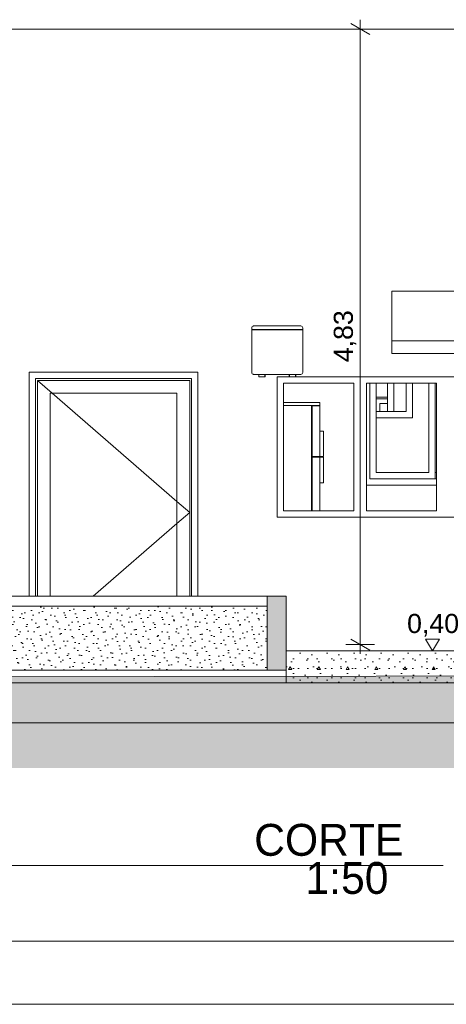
# Model space of a CAD drawing. Header units: millimetres. Extents: x 0 to 1357, y -1 to 841.
# Tile 6 of 43: x 221 to 288, y 0 to 155. Entities that reach past the tile are written whole.
import ezdxf
from ezdxf.enums import TextEntityAlignment as Align
from ezdxf.xclip import XClip

# ---------------------------------------------------------------- set-up
doc = ezdxf.new("R2010")
doc.units = ezdxf.units.MM
doc.header["$MEASUREMENT"] = 0
doc.header["$XCLIPFRAME"] = 0
doc.linetypes.add('Wipeout_Contour', pattern=[1000, 0, -1000])
for name, color, linetype in [('Cobertura.ARQ', 7, 'Continuous'), ('Cotas - Geral.2D', 7, 'Continuous'), ('Desenho 2D - Geral', 7, 'Continuous'), ('Desenho 2D - Geral.2D', 7, 'Continuous'), ('Interior - Mobiliário .ARQ', 7, 'Continuous'), ('Laje.ARQ', 7, 'Continuous'), ('Parede.ARQ', 7, 'Continuous')]:
    doc.layers.add(name, color=color, linetype=linetype)
doc.styles.add('GENERATED_STYLE_1', font='txt')
doc.styles.add('GENERATED_STYLE_3', font='txt')

# ---------------------------------------------------------------- blocks, each defined once
blk = doc.blocks.new('Desenho_5_5', base_point=(652.84, 56.46))
at = {"layer": 'Parede.ARQ', "linetype": 'Continuous', "lineweight": 0}
blk.add_hatch(color=36, dxfattribs=at).paths.add_polyline_path([(263.21, 64.06), (260.21, 64.06), (260.21, 52.46), (263.21, 52.46)])
at = {"layer": 'Cobertura.ARQ', "color": 8, "linetype": 'Continuous', "lineweight": 0}
for p, q in [((868.01, 111.9), (279.76, 111.9)), ((279.76, 111.9), (279.76, 104.1)), ((279.76, 104.1), (295.11, 104.1)), ((279.76, 102.14), (279.76, 104.1)), ((279.76, 102.14), (295.21, 102.14))]:
    blk.add_line(p, q, dxfattribs=at)
at = {"layer": 'Cotas - Geral.2D', "color": 7, "linetype": 'Continuous', "lineweight": 0}
for p, q in [((274.83, 153.06), (274.83, 154.52)), ((277.08, 153.06), (272.58, 153.06)), ((276.33, 152.19), (273.33, 153.92)), ((274.83, 56.46), (274.83, 153.06)), ((285.07, 57.33), (287.25, 57.33)), ((277.08, 56.46), (272.58, 56.46))]:
    blk.add_line(p, q, dxfattribs=at)
at = {"layer": 'Interior - Mobiliário .ARQ', "color": 8, "linetype": 'Continuous', "lineweight": 0}
for p, q in [((257.81, 106.25), (257.8, 106.18)), ((257.8, 106.18), (257.8, 105.9)), ((257.8, 105.9), (257.84, 105.9)), ((257.8, 99.14), (257.8, 105.86)), ((257.8, 105.86), (257.84, 105.86)), ((257.88, 106.38), (257.81, 106.25)), ((257.84, 105.86), (257.84, 105.9)), ((257.84, 105.9), (257.95, 105.9)), ((257.84, 105.86), (257.95, 105.86)), ((258.01, 106.45), (257.88, 106.38)), ((257.95, 105.9), (258.1, 105.9)), ((257.95, 105.86), (258.1, 105.86)), ((258.08, 106.46), (258.01, 106.45)), ((258.09, 106.46), (258.08, 106.46)), ((258.1, 106.46), (258.09, 106.46)), ((258.14, 106.46), (258.1, 106.46)), ((258.1, 105.9), (265.5, 105.9)), ((258.1, 105.86), (265.5, 105.86)), ((265.47, 106.46), (258.14, 106.46)), ((265.51, 106.46), (265.47, 106.46)), ((265.5, 105.9), (265.65, 105.9)), ((265.5, 105.86), (265.65, 105.86)), ((265.51, 106.46), (265.51, 106.46)), ((265.52, 106.46), (265.51, 106.46)), ((265.52, 106.46), (265.59, 106.45)), ((265.59, 106.45), (265.72, 106.38)), ((265.65, 105.9), (265.76, 105.9)), ((265.65, 105.86), (265.76, 105.86)), ((265.79, 106.25), (265.72, 106.38)), ((265.76, 105.86), (265.76, 105.9)), ((265.76, 105.9), (265.8, 105.9)), ((265.76, 105.86), (265.8, 105.86)), ((265.79, 106.25), (265.8, 106.18)), ((265.8, 106.18), (265.8, 105.9)), ((265.8, 99.14), (265.8, 105.86)), ((257.81, 99.07), (257.8, 99.14)), ((257.88, 98.94), (257.81, 99.07)), ((258.01, 98.87), (257.88, 98.94)), ((265.59, 98.87), (265.72, 98.94)), ((265.79, 99.07), (265.72, 98.94)), ((265.79, 99.07), (265.8, 99.14)), ((258.08, 98.86), (258.01, 98.87)), ((258.09, 98.86), (258.08, 98.86)), ((258.1, 98.86), (258.09, 98.86)), ((258.14, 98.86), (258.1, 98.86)), ((265.47, 98.86), (258.14, 98.86)), ((258.9, 98.48), (258.9, 98.86)), ((258.9, 98.48), (258.9, 98.46)), ((258.92, 98.48), (258.9, 98.48)), ((258.9, 98.46), (259.9, 98.46)), ((258.92, 98.86), (258.92, 98.48)), ((259.88, 98.48), (258.92, 98.48)), ((259.88, 98.48), (259.88, 98.86)), ((259.9, 98.48), (259.88, 98.48)), ((259.9, 98.86), (259.9, 98.48)), ((259.9, 98.46), (259.9, 98.48)), ((263.7, 98.48), (263.7, 98.86)), ((263.7, 98.46), (263.7, 98.48)), ((263.72, 98.48), (263.7, 98.48)), ((264.7, 98.46), (263.7, 98.46)), ((263.72, 98.86), (263.72, 98.48)), ((263.72, 98.48), (264.68, 98.48)), ((264.68, 98.48), (264.68, 98.86)), ((264.7, 98.48), (264.68, 98.48)), ((264.7, 98.86), (264.7, 98.48)), ((264.7, 98.48), (264.7, 98.46)), ((265.51, 98.86), (265.47, 98.86)), ((265.51, 98.86), (265.51, 98.86)), ((265.52, 98.86), (265.51, 98.86)), ((265.52, 98.86), (265.59, 98.87)), ((262.8, 94.46), (268.48, 94.46)), ((268.48, 93.96), (268.48, 94.46)), ((262.8, 93.96), (267.18, 93.96)), ((267.18, 93.96), (268.48, 93.96)), ((267.18, 77.46), (267.18, 93.96)), ((267.28, 93.95), (267.28, 85.95)), ((267.28, 93.95), (268.48, 93.95)), ((268.48, 93.95), (268.48, 85.95)), ((269.08, 89.95), (268.48, 89.95)), ((269.08, 89.95), (269.08, 85.95)), ((267.28, 85.95), (268.48, 85.95)), ((267.28, 85.85), (267.28, 77.46)), ((267.28, 85.85), (268.48, 85.85)), ((268.48, 85.95), (269.08, 85.95)), ((268.48, 85.85), (268.48, 77.46)), ((269.08, 85.85), (268.48, 85.85)), ((269.08, 85.85), (269.08, 81.85)), ((268.48, 81.85), (269.08, 81.85))]:
    blk.add_line(p, q, dxfattribs=at)
at = {"layer": 'Laje.ARQ', "color": 8, "linetype": 'Continuous', "lineweight": 0}
blk.add_line((183.08, 44.16), (309.11, 44.16), dxfattribs=at)
at = {"layer": 'Parede.ARQ', "color": 8, "linetype": 'Continuous', "lineweight": 0}
for p, q in [((341.07, 153.06), (186.08, 153.06)), ((222.89, 64.06), (222.89, 99.2)), ((222.89, 99.2), (249.37, 99.2)), ((249.37, 99.2), (249.37, 64.06)), ((223.89, 98.2), (223.89, 64.06)), ((248.37, 98.2), (223.89, 98.2)), ((224.19, 97.9), (226.49, 95.9)), ((224.19, 97.9), (224.19, 95.9)), ((248.07, 97.9), (224.19, 97.9)), ((248.07, 95.9), (248.07, 97.9)), ((248.37, 64.06), (248.37, 98.2)), ((261.8, 76.46), (261.8, 98.46)), ((261.8, 98.46), (263.7, 98.46)), ((262.8, 77.46), (262.8, 97.46)), ((262.8, 97.46), (273.8, 97.46)), ((264.7, 98.46), (303.84, 98.46)), ((273.8, 97.46), (273.8, 77.46)), ((275.8, 77.46), (275.8, 97.46)), ((275.8, 97.46), (286.8, 97.46)), ((276.34, 83.46), (276.34, 97.46)), ((277.34, 97.46), (277.34, 83.46)), ((279.1, 93.06), (279.1, 97.46)), ((280.1, 97.46), (280.1, 93.06)), ((282.02, 97.46), (282.02, 93.06)), ((283.02, 93.06), (283.02, 97.46)), ((285.59, 83.46), (285.59, 97.46)), ((286.59, 97.46), (286.59, 83.46)), ((286.8, 97.46), (286.8, 77.46)), ((224.19, 95.9), (224.19, 64.06)), ((226.19, 64.06), (226.19, 95.9)), ((226.19, 95.9), (246.07, 95.9)), ((226.49, 95.9), (246.07, 78.91)), ((246.07, 95.9), (246.07, 64.06)), ((248.07, 64.06), (248.07, 95.9)), ((277.34, 95.3), (279.1, 95.3)), ((279.1, 95), (277.34, 95)), ((279.1, 94.3), (277.9, 94.3)), ((277.9, 94.3), (277.9, 93.06)), ((282.02, 93.06), (277.34, 93.06)), ((283.02, 92.06), (283.02, 93.06)), ((277.34, 92.06), (283.02, 92.06)), ((276.34, 82.46), (276.34, 83.46)), ((277.34, 83.46), (285.59, 83.46)), ((286.59, 83.46), (286.59, 82.46)), ((286.59, 83.46), (286.8, 83.46)), ((286.59, 82.46), (276.34, 82.46)), ((286.59, 82.46), (286.8, 82.46)), ((286.8, 81.46), (275.8, 81.46)), ((246.07, 78.91), (248.07, 77.18)), ((273.8, 77.46), (262.8, 77.46)), ((286.8, 77.46), (275.8, 77.46)), ((246.07, 75.44), (248.07, 77.18)), ((310.1, 76.46), (261.8, 76.46)), ((232.95, 64.06), (246.07, 75.44)), ((260.21, 64.06), (191.21, 64.06))]:
    blk.add_line(p, q, dxfattribs=at)
at = {"layer": 'Parede.ARQ', "color": 7, "linetype": 'Continuous', "lineweight": 0}
blk.add_line((263.21, 64.06), (260.21, 64.06), dxfattribs=at)
at = {"layer": 'Cotas - Geral.2D', "color": 7, "linetype": 'Continuous', "lineweight": 0, "insert": (274.23, 100.77), "char_height": 3, "width": 7.9817, "attachment_point": 7, "rotation": 90, "style": 'GENERATED_STYLE_1'}
blk.add_mtext('\\A1;{\\pql;\\fArial|b0|i0|c0|p38;4,83}', dxfattribs=at)
at = {"layer": 'Cotas - Geral.2D', "color": 7, "linetype": 'Continuous', "lineweight": 0, "insert": (282.17, 57.71), "char_height": 3, "width": 7.9817, "attachment_point": 7, "style": 'GENERATED_STYLE_1'}
blk.add_mtext('\\A1;{\\pql;\\fArial|b0|i0|c0|p38;0,40}', dxfattribs=at)
at = {"color": 254, "linetype": 'Wipeout_Contour', "lineweight": 0, "ltscale": 932.384962}
blk.add_wipeout([(260.21, 52.46), (260.21, 62.46), (191.21, 62.46), (191.21, 52.46)], dxfattribs=at).dxf.layer = 'Laje.ARQ'
at = {"color": 254, "linetype": 'Wipeout_Contour', "lineweight": 0, "ltscale": 1164.201896}
blk.add_wipeout([(309.11, 50.46), (309.11, 55.46), (263.21, 55.46), (263.21, 50.46)], dxfattribs=at).dxf.layer = 'Laje.ARQ'
at = {"layer": 'Desenho 2D - Geral', "linetype": 'Continuous', "lineweight": 0}
h = blk.add_hatch(dxfattribs=at)
h.set_pattern_fill('Terra_0005', color=30, style=0, pattern_type=2)
h.set_pattern_definition([(45, (652.8383, 56.4576), (-2.757716, 2.757716), []), (45, (651.919, 57.377), (-5.51543, 5.51543), []), (45, (651, 58.296), (-5.51543, 5.51543), []), (135, (650.0806, 59.2154), (0.9192388, 0.9192388), [3.9, -3.9])])
h.paths.add_polyline_path([(117.51, 37.09), (964.99, 37.09), (964.99, 45.67), (961.76, 45.97), (941.78, 47.82), (937.94, 48.41), (908.44, 50.8), (891.52, 52.58), (891.52, 52.87), (891.52, 53.47), (836.65, 53.47), (836.65, 52.74), (167.05, 51.26), (167.05, 53.04), (162.79, 51.12), (150.49, 45.54), (132.18, 53.78), (117.51, 53.75)])
at = {"layer": 'Laje.ARQ', "linetype": 'Continuous', "lineweight": 0}
h = blk.add_hatch(dxfattribs=at)
h.set_pattern_fill('Pedra_0005', color=83, style=0, pattern_type=2)
h.set_pattern_definition([(45, (652.8383, 59.9576), (-1.113693, 1.113693), [0, -1.05, 0, -1.575]), (110, (656.3383, 59.9576), (1.480016, 0.5386817), [0, -0.77, 0, -1.33])])
h.paths.add_polyline_path([(260.21, 52.46), (260.21, 62.46), (191.21, 62.46), (191.21, 52.46)])
h = blk.add_hatch(dxfattribs=at)
h.set_pattern_fill('Concreto_Celular_0005', color=83, style=0, pattern_type=2)
h.set_pattern_definition([(0, (652.838, 56.458), (0, 7.79423), [0.4875, -4.0125]), (0, (655.088, 60.355), (0, 7.79423), [0.4875, -4.0125]), (60, (652.838, 56.458), (-6.75, 3.89711), [0.4875, -4.0125]), (60, (657.338, 56.458), (-6.75, 3.89711), [0.4875, -4.0125]), (120, (653.326, 56.458), (6.75, 3.89711), [0.4875, -4.0125]), (120, (657.826, 56.458), (6.75, 3.89711), [0.4875, -4.0125]), (0, (652.8383, 57.2076), (0, 1.5), [0, -1.5, 0, -2.25]), (45, (653.5883, 57.2076), (-1.06066, 1.06066), [0, -1.125, 0, -1.875])])
h.paths.add_polyline_path([(309.11, 50.46), (309.11, 55.46), (263.21, 55.46), (263.21, 50.46)])
at = {"layer": 'Cotas - Geral.2D', "color": 7, "linetype": 'Continuous', "lineweight": 0}
for p, q in [((273.33, 57.32), (276.33, 55.59)), ((286.16, 55.46), (285.07, 57.33)), ((287.25, 57.33), (286.16, 55.46)), ((274.83, 54.99), (274.83, 56.46)), ((286.16, 55.46), (284.75, 55.46)), ((286.16, 55.46), (287.56, 55.46))]:
    blk.add_line(p, q, dxfattribs=at)
at = {"layer": 'Desenho 2D - Geral', "color": 9, "linetype": 'Continuous', "lineweight": 0}
blk.add_line((167.05, 51.26), (836.65, 52.74), dxfattribs=at)
at = {"layer": 'Laje.ARQ', "color": 7, "linetype": 'Continuous', "lineweight": 0}
for p, q in [((260.21, 62.46), (191.21, 62.46)), ((309.11, 55.46), (263.21, 55.46)), ((260.21, 52.46), (191.21, 52.46)), ((263.21, 52.46), (263.21, 50.46)), ((309.11, 50.46), (263.21, 50.46))]:
    blk.add_line(p, q, dxfattribs=at)
at = {"layer": 'Laje.ARQ', "color": 8, "linetype": 'Continuous', "lineweight": 0}
blk.add_line((188.21, 50.46), (263.21, 50.46), dxfattribs=at)
at = {"layer": 'Parede.ARQ', "color": 7, "linetype": 'Continuous', "lineweight": 0}
for p, q in [((260.21, 64.06), (260.21, 62.46)), ((263.21, 64.06), (263.21, 55.46)), ((260.21, 62.46), (260.21, 52.46)), ((263.21, 55.46), (263.21, 52.46)), ((263.21, 52.46), (260.21, 52.46))]:
    blk.add_line(p, q, dxfattribs=at)
blk = doc.blocks.new('Título Desenho Linear 21[5]', base_point=(185.56, 109.76))
at = {"color": 7, "linetype": 'Continuous', "lineweight": 0}
blk.add_line((201.56, 21.76), (287.84, 21.76), dxfattribs=at)
for start, end in [(0, 180), (180, 0)]:
    blk.add_arc((193.56, 21.76), 8, start, end, dxfattribs=at)
at = {"color": 7, "lineweight": 0, "style": 'GENERATED_STYLE_3'}
blk.add_attdef('AC_DrawingName', text='', height=5, dxfattribs=at).set_placement((281.59, 28.31), align=Align.TOP_RIGHT)
blk.add_attdef('DUMMY_186', text='', height=5, dxfattribs=at).set_placement((193.56, 21.5), align=Align.MIDDLE_CENTER)
blk.add_attdef('AC_DrawingScale', text='', height=5, dxfattribs=at).set_placement((279.25, 15.83), align=Align.BOTTOM_RIGHT)

msp = doc.modelspace()

# ---------------------------------------------------------------- linework, layer by layer
at = {"layer": 'Desenho 2D - Geral.2D', "color": 7, "linetype": 'Continuous', "lineweight": 0}
for p, q in [((34.51, 9.89), (1179, 10)), ((0, 0), (1189, 0))]:
    msp.add_line(p, q, dxfattribs=at)

# ---------------------------------------------------------------- block references
at = {"color": 7, "linetype": 'Continuous', "lineweight": 0}
ref = msp.add_blockref('Desenho_5_5', (652.84, 56.46), dxfattribs=at)
XClip(ref).set_block_clipping_path([(117.5106270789, 37.0884894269), (964.9934989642, 161.5817202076)])
msp.add_blockref('Título Desenho Linear 21[5]', (185.56, 109.76), dxfattribs=at).add_auto_attribs({'AC_DrawingName': 'CORTE', 'AC_DrawingScale': '1:50', 'DUMMY_186': '6'})

doc.saveas('drawing.dxf')
